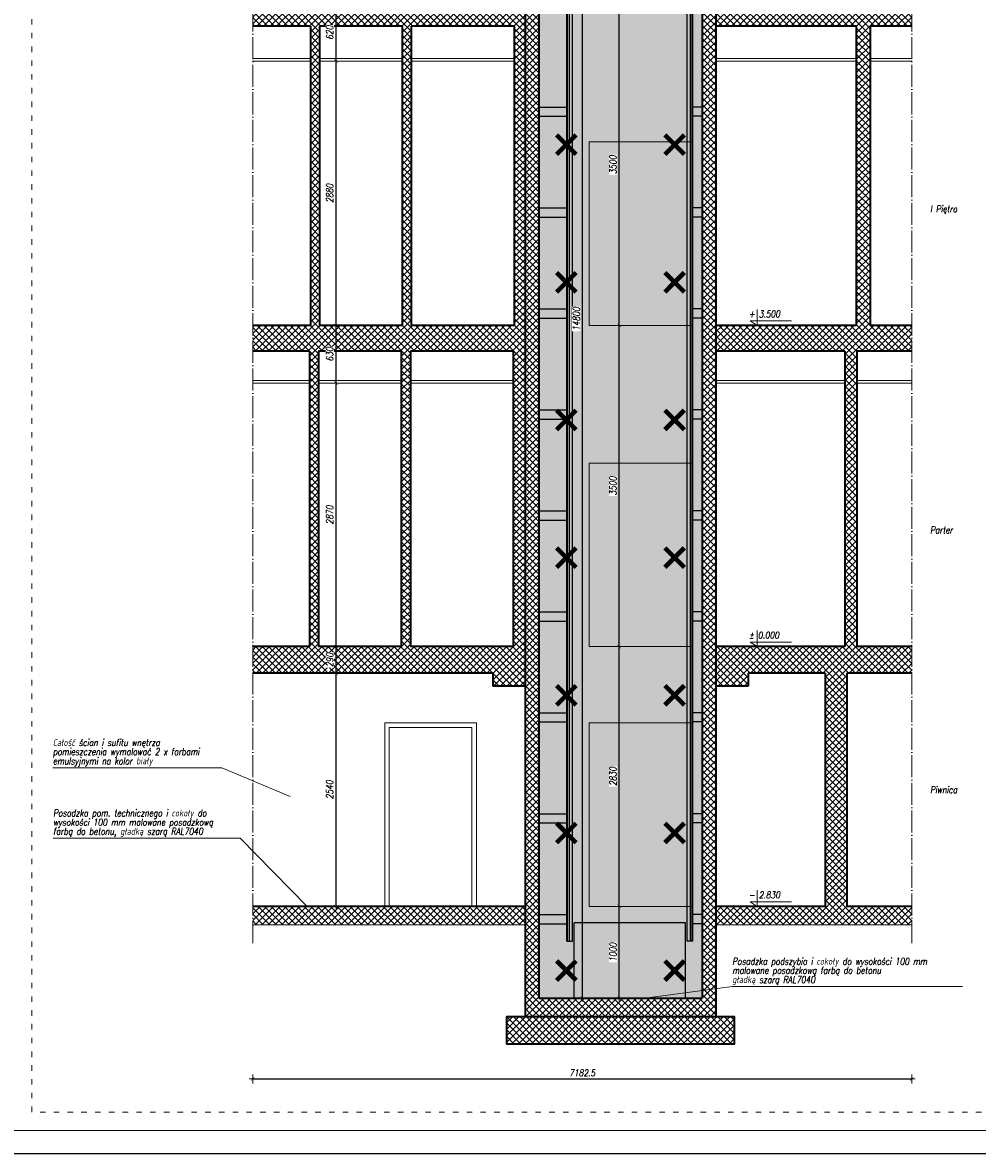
# Model space of a CAD drawing. Header units: millimetres. Extents: x 558 to 31258, y -5755 to 11028.
# Tile 56 of 58: x 29623 to 30664, y 8928 to 10160. Entities that reach past the tile are written whole.
import ezdxf
from ezdxf.enums import TextEntityAlignment as Align

# ---------------------------------------------------------------- set-up
doc = ezdxf.new("R2010")
doc.units = ezdxf.units.MM
doc.linetypes.add('ACAD_ISO03W100', pattern=[30, 12, -18])
doc.linetypes.add('ACAD_ISO04W100', pattern=[30, 24, -3, 0, -3])
doc.layers.add('K_Dzwig', color=10, linetype='Continuous')
for name, color, linetype, lineweight in [('K_Grube', 4, 'Continuous', 35), ('K_Kreskowanie', 8, 'Continuous', 5), ('K_Opis_zmienny', 2, 'Continuous', 13), ('K_Osie', 1, 'ACAD_ISO04W100', 5), ('K_Ramka', 7, 'Continuous', 18), ('K_Stolarka', 3, 'Continuous', 15), ('K_Widokowe', 6, 'Continuous', 13), ('K_Wyburzenia', 8, 'Continuous', 5), ('K_Wymiarowanie', 84, 'Continuous', 13)]:
    doc.layers.add(name, color=color, linetype=linetype, lineweight=lineweight)
doc.styles.add('Zwykły 50', font='romans.shx', dxfattribs={"width": 0.8, "oblique": 10, "height": 7.5})
doc.dimstyles.new('Skala_50', dxfattribs={"dimtxt": 7.5, "dimasz": 1, "dimexe": 1.25, "dimexo": 0.625, "dimgap": 3, "dimtad": 1, "dimdec": 1, "dimlfac": 10, "dimrnd": 0.5, "dimdsep": 46, "dimtxsty": 'Zwykły 50', "dimblk": 'Wymiar', "dimcen": 2.5, "dimse1": 1, "dimse2": 1, "dimazin": 0, "dimtfac": 1, "dimtdec": 1, "dimtix": 1, "dimtmove": 0, "dimatfit": 3, "dimfxl": 1, "dimtfill": 1, "dimarcsym": 0})
pattern_1 = [(45, (102.2885, 0), (-3.59210245, 3.59210245), []), (135, (102.2885, 0), (-3.59210245, -3.59210245), [])]

# ---------------------------------------------------------------- blocks, each defined once
blk = doc.blocks.new('gufy')
at = {"layer": 'K_Dzwig'}
for p, q in [((21631.2, -17478.6), (21631.2, -16075.5)), ((21632, -17478.6), (21632, -16075.5)), ((21634.1, -17478.6), (21634.1, -16075.5)), ((21637.4, -17478.6), (21637.4, -16075.5)), ((21762.6, -17478.6), (21762.6, -16075.5)), ((21766, -17478.6), (21766, -16075.5)), ((21768, -17478.6), (21768, -16075.5)), ((21768.8, -17478.6), (21768.8, -16075.5)), ((21600.8, -16569.5), (21631.2, -16569.5)), ((21778.8, -16569.5), (21768.8, -16569.5)), ((21600.8, -16579.6), (21631.2, -16579.6)), ((21778.8, -16579.6), (21768.8, -16579.6)), ((21600.8, -16679.5), (21631.2, -16679.5)), ((21778.8, -16679.5), (21768.8, -16679.5)), ((21600.8, -16689.6), (21631.2, -16689.6)), ((21778.8, -16689.6), (21768.8, -16689.6)), ((21600.8, -16789.5), (21631.2, -16789.5)), ((21778.8, -16789.5), (21768.8, -16789.5)), ((21600.8, -16799.6), (21631.2, -16799.6)), ((21778.8, -16799.6), (21768.8, -16799.6)), ((21600.8, -16899.5), (21631.2, -16899.5)), ((21778.8, -16899.5), (21768.8, -16899.5)), ((21600.8, -16909.6), (21631.2, -16909.6)), ((21778.8, -16909.6), (21768.8, -16909.6)), ((21600.8, -17009.5), (21631.2, -17009.5)), ((21778.8, -17009.5), (21768.8, -17009.5)), ((21600.8, -17019.6), (21631.2, -17019.6)), ((21778.8, -17019.6), (21768.8, -17019.6)), ((21600.8, -17119.5), (21631.2, -17119.5)), ((21778.8, -17119.5), (21768.8, -17119.5)), ((21600.8, -17129.6), (21631.2, -17129.6)), ((21778.8, -17129.6), (21768.8, -17129.6)), ((21600.8, -17229.5), (21631.2, -17229.5)), ((21778.8, -17229.5), (21768.8, -17229.5)), ((21600.8, -17239.6), (21631.2, -17239.6)), ((21778.8, -17239.6), (21768.8, -17239.6)), ((21600.8, -17339.5), (21631.2, -17339.5)), ((21778.8, -17339.5), (21768.8, -17339.5)), ((21600.8, -17349.6), (21631.2, -17349.6)), ((21778.8, -17349.6), (21768.8, -17349.6)), ((21600.8, -17449.5), (21631.2, -17449.5)), ((21760.6, -17458.5), (21639.4, -17458.5)), ((21639.4, -17540.5), (21639.4, -17458.5)), ((21760.6, -17540.5), (21760.6, -17458.5)), ((21778.8, -17449.5), (21768.8, -17449.5)), ((21600.8, -17459.6), (21631.2, -17459.6)), ((21778.8, -17459.6), (21768.8, -17459.6)), ((21631.2, -17478.6), (21637.4, -17478.6)), ((21768.8, -17478.6), (21762.6, -17478.6))]:
    blk.add_line(p, q, dxfattribs=at)
blk = doc.blocks.new('Wymiar')
for p, q in [((-3.8, 0), (3.8, 0)), ((0, -5), (0, 5))]:
    blk.add_line(p, q)
at = {"const_width": 0.5}
blk.add_lwpolyline([(-1.8, -1.8), (1.8, 1.8)], dxfattribs=at)
blk = doc.blocks.new('*D863')
at = {"layer": 'Defpoints', "color": 0}
for p in [(29964.6, 9451), (29973.9, 9451), (29973.9, 9197)]:
    blk.add_point(p, dxfattribs=at)
at = {"layer": 'K_Wymiarowanie', "color": 0, "lineweight": -2, "ltscale": 5}
blk.add_line((29964.6, 9198), (29964.6, 9450), dxfattribs=at)
at = {"layer": 'K_Wymiarowanie', "color": 0, "linetype": 'ByBlock', "lineweight": -2}
for p, rotation in [((29964.6, 9451), 90), ((29964.6, 9197), 270)]:
    blk.add_blockref('Wymiar', p, dxfattribs=dict(at, rotation=rotation))
at = {"layer": 'K_Wymiarowanie', "color": 0, "ltscale": 5, "insert": (29957.8, 9324), "char_height": 7.5, "attachment_point": 5, "rotation": 90, "style": 'Zwykły 50', "bg_fill": 3, "box_fill_scale": 1.1, "bg_fill_color": 256, "bg_fill_true_color": 13158600, "bg_fill_transparency": 0}
blk.add_mtext('2540', dxfattribs=at)
blk = doc.blocks.new('*D864')
at = {"layer": 'Defpoints', "color": 0}
for p in [(30233.2, 10577), (30245, 10577), (30253.5, 9097)]:
    blk.add_point(p, dxfattribs=at)
at = {"layer": 'K_Wymiarowanie', "color": 0, "lineweight": -2, "ltscale": 5}
blk.add_line((30233.2, 9098), (30233.2, 10576), dxfattribs=at)
at = {"layer": 'K_Wymiarowanie', "color": 0, "linetype": 'ByBlock', "lineweight": -2}
for p, rotation in [((30233.2, 10577), 90), ((30233.2, 9097), 270)]:
    blk.add_blockref('Wymiar', p, dxfattribs=dict(at, rotation=rotation))
at = {"layer": 'K_Wymiarowanie', "color": 0, "ltscale": 5, "insert": (30226.5, 9837), "char_height": 7.5, "attachment_point": 5, "rotation": 90, "style": 'Zwykły 50', "bg_fill": 3, "box_fill_scale": 1.1, "bg_fill_color": 256, "bg_fill_true_color": 13158600, "bg_fill_transparency": 0}
blk.add_mtext('14800', dxfattribs=at)
blk = doc.blocks.new('*D865')
at = {"layer": 'Defpoints', "color": 0}
for p in [(30273.3, 9197), (30291.8, 9197), (30291.8, 9097)]:
    blk.add_point(p, dxfattribs=at)
at = {"layer": 'K_Wymiarowanie', "color": 0, "lineweight": -2, "ltscale": 5}
blk.add_line((30273.3, 9098), (30273.3, 9196), dxfattribs=at)
at = {"layer": 'K_Wymiarowanie', "color": 0, "linetype": 'ByBlock', "lineweight": -2}
for p, rotation in [((30273.3, 9197), 90), ((30273.3, 9097), 270)]:
    blk.add_blockref('Wymiar', p, dxfattribs=dict(at, rotation=rotation))
at = {"layer": 'K_Wymiarowanie', "color": 0, "ltscale": 5, "insert": (30266.5, 9147), "char_height": 7.5, "attachment_point": 5, "rotation": 90, "style": 'Zwykły 50', "bg_fill": 3, "box_fill_scale": 1.1, "bg_fill_color": 256, "bg_fill_true_color": 13158600, "bg_fill_transparency": 0}
blk.add_mtext('1000', dxfattribs=at)
blk = doc.blocks.new('*D866')
at = {"layer": 'Defpoints', "color": 0}
for p in [(30273.3, 9480), (30297.2, 9480), (30291.8, 9197)]:
    blk.add_point(p, dxfattribs=at)
at = {"layer": 'K_Wymiarowanie', "color": 0, "lineweight": -2, "ltscale": 5}
blk.add_line((30273.3, 9198), (30273.3, 9479), dxfattribs=at)
at = {"layer": 'K_Wymiarowanie', "color": 0, "linetype": 'ByBlock', "lineweight": -2}
for p, rotation in [((30273.3, 9480), 90), ((30273.3, 9197), 270)]:
    blk.add_blockref('Wymiar', p, dxfattribs=dict(at, rotation=rotation))
at = {"layer": 'K_Wymiarowanie', "color": 0, "ltscale": 5, "insert": (30266.5, 9338.5), "char_height": 7.5, "attachment_point": 5, "rotation": 90, "style": 'Zwykły 50', "bg_fill": 3, "box_fill_scale": 1.1, "bg_fill_color": 256, "bg_fill_true_color": 13158600, "bg_fill_transparency": 0}
blk.add_mtext('2830', dxfattribs=at)
blk = doc.blocks.new('*D867')
at = {"layer": 'Defpoints', "color": 0}
for p in [(30273.3, 9830), (30302.4, 9830), (30297.2, 9480)]:
    blk.add_point(p, dxfattribs=at)
at = {"layer": 'K_Wymiarowanie', "color": 0, "lineweight": -2, "ltscale": 5}
blk.add_line((30273.3, 9481), (30273.3, 9829), dxfattribs=at)
at = {"layer": 'K_Wymiarowanie', "color": 0, "linetype": 'ByBlock', "lineweight": -2}
for p, rotation in [((30273.3, 9830), 90), ((30273.3, 9480), 270)]:
    blk.add_blockref('Wymiar', p, dxfattribs=dict(at, rotation=rotation))
at = {"layer": 'K_Wymiarowanie', "color": 0, "ltscale": 5, "insert": (30266.5, 9655), "char_height": 7.5, "attachment_point": 5, "rotation": 90, "style": 'Zwykły 50', "bg_fill": 3, "box_fill_scale": 1.1, "bg_fill_color": 256, "bg_fill_true_color": 13158600, "bg_fill_transparency": 0}
blk.add_mtext('3500', dxfattribs=at)
blk = doc.blocks.new('*D868')
at = {"layer": 'Defpoints', "color": 0}
for p in [(30273.3, 10180), (30291, 10180), (30302.4, 9830)]:
    blk.add_point(p, dxfattribs=at)
at = {"layer": 'K_Wymiarowanie', "color": 0, "lineweight": -2, "ltscale": 5}
blk.add_line((30273.3, 9831), (30273.3, 10179), dxfattribs=at)
at = {"layer": 'K_Wymiarowanie', "color": 0, "linetype": 'ByBlock', "lineweight": -2}
for p, rotation in [((30273.3, 10180), 90), ((30273.3, 9830), 270)]:
    blk.add_blockref('Wymiar', p, dxfattribs=dict(at, rotation=rotation))
at = {"layer": 'K_Wymiarowanie', "color": 0, "ltscale": 5, "insert": (30266.5, 10005), "char_height": 7.5, "attachment_point": 5, "rotation": 90, "style": 'Zwykły 50', "bg_fill": 3, "box_fill_scale": 1.1, "bg_fill_color": 256, "bg_fill_true_color": 13158600, "bg_fill_transparency": 0}
blk.add_mtext('3500', dxfattribs=at)
blk = doc.blocks.new('*D870')
at = {"layer": 'Defpoints', "color": 0}
for p in [(29964.6, 9480), (29998.6, 9480), (29973.9, 9451)]:
    blk.add_point(p, dxfattribs=at)
at = {"layer": 'K_Wymiarowanie', "color": 0, "lineweight": -2, "ltscale": 5}
blk.add_line((29964.6, 9452), (29964.6, 9479), dxfattribs=at)
at = {"layer": 'K_Wymiarowanie', "color": 0, "linetype": 'ByBlock', "lineweight": -2}
for p, rotation in [((29964.6, 9480), 90), ((29964.6, 9451), 270)]:
    blk.add_blockref('Wymiar', p, dxfattribs=dict(at, rotation=rotation))
at = {"layer": 'K_Wymiarowanie', "color": 0, "ltscale": 5, "insert": (29957.8, 9465.5), "char_height": 7.5, "attachment_point": 5, "rotation": 90, "style": 'Zwykły 50', "bg_fill": 3, "box_fill_scale": 1.1, "bg_fill_color": 256, "bg_fill_true_color": 13158600, "bg_fill_transparency": 0}
blk.add_mtext('290', dxfattribs=at)
blk = doc.blocks.new('*D871')
at = {"layer": 'Defpoints', "color": 0}
for p in [(29964.6, 9767), (30016.1, 9767), (29998.6, 9480)]:
    blk.add_point(p, dxfattribs=at)
at = {"layer": 'K_Wymiarowanie', "color": 0, "lineweight": -2, "ltscale": 5}
blk.add_line((29964.6, 9481), (29964.6, 9766), dxfattribs=at)
at = {"layer": 'K_Wymiarowanie', "color": 0, "linetype": 'ByBlock', "lineweight": -2}
for p, rotation in [((29964.6, 9767), 90), ((29964.6, 9480), 270)]:
    blk.add_blockref('Wymiar', p, dxfattribs=dict(at, rotation=rotation))
at = {"layer": 'K_Wymiarowanie', "color": 0, "ltscale": 5, "insert": (29957.8, 9623.5), "char_height": 7.5, "attachment_point": 5, "rotation": 90, "style": 'Zwykły 50', "bg_fill": 3, "box_fill_scale": 1.1, "bg_fill_color": 256, "bg_fill_true_color": 13158600, "bg_fill_transparency": 0}
blk.add_mtext('2870', dxfattribs=at)
blk = doc.blocks.new('*D872')
at = {"layer": 'Defpoints', "color": 0}
for p in [(29964.6, 9830), (30016.1, 9830), (30016.1, 9767)]:
    blk.add_point(p, dxfattribs=at)
at = {"layer": 'K_Wymiarowanie', "color": 0, "lineweight": -2, "ltscale": 5}
blk.add_line((29964.6, 9768), (29964.6, 9829), dxfattribs=at)
at = {"layer": 'K_Wymiarowanie', "color": 0, "linetype": 'ByBlock', "lineweight": -2}
for p, rotation in [((29964.6, 9830), 90), ((29964.6, 9767), 270)]:
    blk.add_blockref('Wymiar', p, dxfattribs=dict(at, rotation=rotation))
at = {"layer": 'K_Wymiarowanie', "color": 0, "ltscale": 5, "insert": (29957.8, 9798.5), "char_height": 7.5, "attachment_point": 5, "rotation": 90, "style": 'Zwykły 50', "bg_fill": 3, "box_fill_scale": 1.1, "bg_fill_color": 256, "bg_fill_true_color": 13158600, "bg_fill_transparency": 0}
blk.add_mtext('630', dxfattribs=at)
blk = doc.blocks.new('*D873')
at = {"layer": 'Defpoints', "color": 0}
for p in [(29964.6, 10118), (30008.3, 10118), (30016.1, 9830)]:
    blk.add_point(p, dxfattribs=at)
at = {"layer": 'K_Wymiarowanie', "color": 0, "lineweight": -2, "ltscale": 5}
blk.add_line((29964.6, 9831), (29964.6, 10117), dxfattribs=at)
at = {"layer": 'K_Wymiarowanie', "color": 0, "linetype": 'ByBlock', "lineweight": -2}
for p, rotation in [((29964.6, 10118), 90), ((29964.6, 9830), 270)]:
    blk.add_blockref('Wymiar', p, dxfattribs=dict(at, rotation=rotation))
at = {"layer": 'K_Wymiarowanie', "color": 0, "ltscale": 5, "insert": (29957.8, 9974), "char_height": 7.5, "attachment_point": 5, "rotation": 90, "style": 'Zwykły 50', "bg_fill": 3, "box_fill_scale": 1.1, "bg_fill_color": 256, "bg_fill_true_color": 13158600, "bg_fill_transparency": 0}
blk.add_mtext('2880', dxfattribs=at)
blk = doc.blocks.new('*D874')
at = {"layer": 'Defpoints', "color": 0}
for p in [(29964.6, 10180), (30014.3, 10180), (30008.3, 10118)]:
    blk.add_point(p, dxfattribs=at)
at = {"layer": 'K_Wymiarowanie', "color": 0, "lineweight": -2, "ltscale": 5}
blk.add_line((29964.6, 10119), (29964.6, 10179), dxfattribs=at)
at = {"layer": 'K_Wymiarowanie', "color": 0, "linetype": 'ByBlock', "lineweight": -2}
for p, rotation in [((29964.6, 10180), 90), ((29964.6, 10118), 270)]:
    blk.add_blockref('Wymiar', p, dxfattribs=dict(at, rotation=rotation))
at = {"layer": 'K_Wymiarowanie', "color": 0, "ltscale": 5, "insert": (29957.8, 10149), "char_height": 7.5, "attachment_point": 5, "rotation": 90, "style": 'Zwykły 50', "bg_fill": 3, "box_fill_scale": 1.1, "bg_fill_color": 256, "bg_fill_true_color": 13158600, "bg_fill_transparency": 0}
blk.add_mtext('620', dxfattribs=at)
blk = doc.blocks.new('*D878')
at = {"layer": 'Defpoints', "color": 0}
for p in [(29873.9, 9157), (30592.1, 9157), (30592.1, 9008.9)]:
    blk.add_point(p, dxfattribs=at)
at = {"layer": 'K_Wymiarowanie', "color": 0, "lineweight": -2, "ltscale": 5}
blk.add_line((29874.9, 9008.9), (30591.1, 9008.9), dxfattribs=at)
at = {"layer": 'K_Wymiarowanie', "color": 0, "linetype": 'ByBlock', "lineweight": -2, "rotation": 180}
blk.add_blockref('Wymiar', (29873.9, 9008.9), dxfattribs=at)
at = {"layer": 'K_Wymiarowanie', "color": 0, "linetype": 'ByBlock', "lineweight": -2}
blk.add_blockref('Wymiar', (30592.1, 9008.9), dxfattribs=at)
at = {"layer": 'K_Wymiarowanie', "color": 0, "ltscale": 5, "insert": (30233, 9015.6), "char_height": 7.5, "attachment_point": 5, "style": 'Zwykły 50', "bg_fill": 3, "box_fill_scale": 1.1, "bg_fill_color": 256, "bg_fill_true_color": 13158600, "bg_fill_transparency": 0}
blk.add_mtext('7182.5', dxfattribs=at)

msp = doc.modelspace()

# ---------------------------------------------------------------- hatches: boundary and pattern name
at = {"layer": 'K_Kreskowanie', "ltscale": 5}
h = msp.add_hatch(dxfattribs=at)
h.set_pattern_fill('ANSI37', color=256, scale=1.6)
h.set_pattern_definition(pattern_1)
h.paths.add_polyline_path([(30378.679, 10594.004), (30170.679, 10594.004), (30170.679, 9077.004), (30378.679, 9077.004), (30378.679, 10594.004)], is_closed=False)
h.paths.add_polyline_path([(30363.679, 9097.004), (30185.679, 9097.004), (30185.679, 10577.004), (30363.679, 10577.004), (30363.679, 9097.004)], is_closed=False, flags=16)
h.paths.add_polyline_path([(30240.679, 9830.004), (30240.679, 10030.004), (30353.679, 10030.004), (30353.679, 9830.004), (30240.679, 9830.004)], is_closed=False, flags=0)
h.paths.add_polyline_path([(30240.679, 9480.004), (30240.679, 9680.004), (30353.679, 9680.004), (30353.679, 9480.004), (30240.679, 9480.004)], is_closed=False, flags=0)
h.paths.add_polyline_path([(30353.679, 10380.004), (30353.679, 10180.004), (30240.679, 10180.004), (30240.679, 10380.004), (30353.679, 10380.004)], is_closed=False, flags=0)
h.paths.add_polyline_path([(30353.679, 9397.004), (30353.679, 9197.004), (30240.679, 9197.004), (30240.679, 9397.004), (30353.679, 9397.004)], is_closed=False, flags=0)
h = msp.add_hatch(dxfattribs=at)
h.set_pattern_fill('ANSI37', color=256, scale=1.6)
h.set_pattern_definition(pattern_1)
h.paths.add_polyline_path([(30170.679, 10527.004), (29873.89, 10527.004), (29873.89, 10507.004), (29936.679, 10507.004), (29936.679, 10180.004), (29873.89, 10180.004), (29873.89, 10156.004), (29936.679, 10156.004), (29936.679, 9830.004), (29873.89, 9830.004), (29873.89, 9802.004), (29935.679, 9802.004), (29935.679, 9480.004), (29873.89, 9480.004), (29873.89, 9451.004), (30135.679, 9451.004), (30135.679, 9437.004), (30170.679, 9437.004), (30170.679, 10527.004)], is_closed=False)
h.paths.add_polyline_path([(30036.679, 10180.004), (29946.679, 10180.004), (29946.679, 10507.004), (30036.679, 10507.004), (30036.679, 10180.004)], is_closed=False, flags=16)
h.paths.add_polyline_path([(30158.679, 10180.004), (30046.679, 10180.004), (30046.679, 10507.004), (30158.679, 10507.004), (30158.679, 10180.004)], is_closed=False, flags=16)
h.paths.add_polyline_path([(30036.679, 9830.004), (29946.679, 9830.004), (29946.679, 10156.004), (30036.679, 10156.004), (30036.679, 9830.004)], is_closed=False, flags=16)
h.paths.add_polyline_path([(30158.679, 9830.004), (30046.679, 9830.004), (30046.679, 10156.004), (30158.679, 10156.004), (30158.679, 9830.004)], is_closed=False, flags=16)
h.paths.add_polyline_path([(30045.679, 9802.004), (30157.679, 9802.004), (30157.679, 9480.004), (30045.679, 9480.004), (30045.679, 9802.004)], is_closed=False, flags=16)
h.paths.add_polyline_path([(29945.679, 9802.004), (30035.679, 9802.004), (30035.679, 9480.004), (29945.679, 9480.004), (29945.679, 9802.004)], is_closed=False, flags=16)
h = msp.add_hatch(dxfattribs=at)
h.set_pattern_fill('ANSI37', color=256, scale=1.6)
h.set_pattern_definition(pattern_1)
h.paths.add_polyline_path([(30592.15, 9177.004), (30592.15, 9197.004), (30521.495, 9197.004), (30521.495, 9451.004), (30592.15, 9451.004), (30592.15, 9480.004), (30532.306, 9480.004), (30532.306, 9802.004), (30592.15, 9802.004), (30592.15, 9830.004), (30546.834, 9830.004), (30546.834, 10156.004), (30592.15, 10156.004), (30592.15, 10180.004), (30378.679, 10180.004), (30378.679, 10156.004), (30531.679, 10156.004), (30531.679, 9830.004), (30378.679, 9830.004), (30378.679, 9802.004), (30519.199, 9802.004), (30519.199, 9480.004), (30378.679, 9480.004), (30378.679, 9437.004), (30413.679, 9437.004), (30413.679, 9451.004), (30497.679, 9451.004), (30497.679, 9197.004), (30378.679, 9197.004), (30378.679, 9177.004), (30592.15, 9177.004)], is_closed=False)
h = msp.add_hatch(dxfattribs=at)
h.set_pattern_fill('ANSI37', color=256, scale=1.6)
h.set_pattern_definition(pattern_1)
h.paths.add_polyline_path([(29873.89, 9197.004), (29873.89, 9177.004), (30170.679, 9177.004), (30170.679, 9197.004), (29873.89, 9197.004)], is_closed=False)
h = msp.add_hatch(dxfattribs=at)
h.set_pattern_fill('ANSI37', color=256, scale=1.6)
h.set_pattern_definition(pattern_1)
h.paths.add_polyline_path([(30150.679, 9077.004), (30150.679, 9047.004), (30398.679, 9047.004), (30398.679, 9077.004), (30150.679, 9077.004)], is_closed=False)
at = {"layer": 'K_Wyburzenia'}
h = msp.add_hatch(dxfattribs=at)
h.set_pattern_fill('AR-CONC', color=256, scale=0.05)
h.set_pattern_definition([(50, (22945.816, 12065.275), (9.1092334, -0.796954), [0.9525, -10.4775]), (355, (22945.816, 12065.275), (-1.762171, 9.552842), [0.762, -8.382029]), (100.45144, (22946.575, 12065.209), (7.347062, 8.755888), [0.8095, -8.904512]), (46.1842, (22945.816, 12067.815), (13.553952, -2.102116), [1.42875, -15.71625]), (96.63556, (22946.946, 12067.64), (11.870207, 12.371306), [1.21425, -13.35678]), (351.18415, (22945.816, 12067.815), (11.870207, 12.371306), [1.142998, -12.572987]), (21, (22947.086, 12067.18), (7.5807196, -5.11326), [0.9525, -10.4775]), (326, (22947.086, 12067.18), (3.090101, 9.209398), [0.762, -8.382]), (71.45145, (22947.718, 12066.754), (10.670821, 4.096138), [0.8095, -8.904497]), (37.5, (22945.816, 12065.2752), (0.1544302, 4.227752), [0, -8.2804, 0, -8.509, 0, -8.41375]), (7.5, (22945.816, 12065.275), (3.340983, 5.0090287), [0, -4.8514, 0, -8.0899, 0, -3.20675]), (327.5, (22942.984, 12065.2752), (6.7795298, -0.2864372), [0, -3.175, 0, -9.906, 0, -13.1445]), (317.5, (22941.714, 12065.275), (7.406459, 1.2713246), [0, -4.1275, 0, -6.5786, 0, -9.3345])])
h.paths.add_polyline_path([(30185.679, 10577.004), (30185.679, 9097.004), (30363.679, 9097.004), (30363.679, 10577.004), (30185.679, 10577.004)], is_closed=False)

# ---------------------------------------------------------------- linework, layer by layer
at = {"layer": 'K_Grube', "ltscale": 5}
for p, q in [((30185.679, 10577.004), (30185.679, 9830.004)), ((30363.679, 10577.004), (30363.679, 9830.004)), ((30170.679, 10180.004), (30170.679, 9830.004)), ((30378.679, 10180.004), (30378.679, 9830.004)), ((29936.679, 10156.004), (29873.89, 10156.004)), ((29936.679, 10156.004), (29936.679, 9830.004)), ((29946.679, 10156.004), (29946.679, 9830.004)), ((30036.679, 10156.004), (29946.679, 10156.004)), ((30036.679, 10156.004), (30036.679, 9830.004)), ((30158.679, 10156.004), (30046.679, 10156.004)), ((30046.679, 10156.004), (30046.679, 9830.004)), ((30158.679, 10156.004), (30158.679, 9830.004)), ((30531.679, 10156.004), (30378.679, 10156.004)), ((30531.679, 10156.004), (30531.679, 9830.004)), ((30592.15, 10156.004), (30546.834, 10156.004)), ((30546.834, 10156.004), (30546.834, 9830.004)), ((29936.679, 9830.004), (29873.89, 9830.004)), ((30036.679, 9830.004), (29946.679, 9830.004)), ((30158.679, 9830.004), (30046.679, 9830.004)), ((30170.679, 9830.004), (30170.679, 9480.004)), ((30185.679, 9830.004), (30185.679, 9480.004)), ((30363.679, 9830.004), (30363.679, 9480.004)), ((30378.679, 9830.004), (30378.679, 9480.004)), ((30531.679, 9830.004), (30378.679, 9830.004)), ((30592.15, 9830.004), (30546.834, 9830.004)), ((29935.679, 9802.004), (29873.89, 9802.004)), ((29935.679, 9802.004), (29935.679, 9480.004)), ((29945.679, 9802.004), (29945.679, 9480.004)), ((30035.679, 9802.004), (29945.679, 9802.004)), ((30035.679, 9802.004), (30035.679, 9480.004)), ((30157.679, 9802.004), (30045.679, 9802.004)), ((30045.679, 9802.004), (30045.679, 9480.004)), ((30157.679, 9802.004), (30157.679, 9480.004)), ((30519.199, 9802.004), (30378.679, 9802.004)), ((30519.199, 9802.004), (30519.199, 9480.004)), ((30592.15, 9802.004), (30532.306, 9802.004)), ((30532.306, 9802.004), (30532.306, 9480.004)), ((29935.679, 9480.004), (29873.89, 9480.004)), ((30035.679, 9480.004), (29945.679, 9480.004)), ((30157.679, 9480.004), (30045.679, 9480.004)), ((30170.679, 9480.004), (30170.679, 9077.004)), ((30185.679, 9480.004), (30185.679, 9097.004)), ((30363.679, 9480.004), (30363.679, 9097.004)), ((30378.679, 9480.004), (30378.679, 9077.004)), ((30519.199, 9480.004), (30378.679, 9480.004)), ((30592.15, 9480.004), (30532.306, 9480.004)), ((30135.679, 9451.004), (29873.89, 9451.004)), ((30135.679, 9451.004), (30135.679, 9437.004)), ((30413.679, 9451.004), (30413.679, 9437.004)), ((30497.679, 9451.004), (30413.679, 9451.004)), ((30497.679, 9451.004), (30497.679, 9197.004)), ((30592.15, 9451.004), (30521.495, 9451.004)), ((30521.495, 9451.004), (30521.495, 9197.004)), ((30170.679, 9437.004), (30135.679, 9437.004)), ((30413.679, 9437.004), (30378.679, 9437.004)), ((30170.679, 9197.004), (29873.89, 9197.004)), ((30497.679, 9197.004), (30378.679, 9197.004)), ((30592.15, 9197.004), (30521.495, 9197.004)), ((30185.679, 9097.004), (30363.679, 9097.004))]:
    msp.add_line(p, q, dxfattribs=at)
msp.add_lwpolyline([(30378.679, 9077.004), (30398.679, 9077.004), (30398.679, 9047.004), (30150.679, 9047.004), (30150.679, 9077.004), (30378.679, 9077.004)], dxfattribs=at)
at = {"layer": 'K_Kreskowanie', "ltscale": 5}
for p, q in [((30170.679, 9177.004), (29873.89, 9177.004)), ((30170.679, 9177.004), (29873.89, 9177.004)), ((30592.15, 9177.004), (30378.679, 9177.004)), ((30592.15, 9177.004), (30378.679, 9177.004))]:
    msp.add_line(p, q, dxfattribs=at)
at = {"layer": 'K_Opis_zmienny'}
for p, q in [((30423.598, 9847.504), (30423.598, 9830.004)), ((30416.098, 9835.004), (30461.098, 9835.004)), ((30423.598, 9830.004), (30416.098, 9835.004)), ((30423.598, 9497.504), (30423.598, 9480.004)), ((30416.098, 9485.004), (30461.098, 9485.004)), ((30423.598, 9480.004), (30416.098, 9485.004)), ((29656.031, 9347.989), (29840.151, 9347.989)), ((29840.151, 9347.989), (29914.55, 9316.797)), ((29656.303, 9271.196), (29860.283, 9271.196)), ((29860.283, 9271.196), (29933.218, 9197.004)), ((30423.598, 9214.504), (30423.598, 9197.004)), ((30416.098, 9202.004), (30461.098, 9202.004)), ((30423.598, 9197.004), (30416.098, 9202.004)), ((30301.502, 9097.004), (30396.49, 9109.693)), ((30396.49, 9109.693), (30647.332, 9109.693))]:
    msp.add_line(p, q, dxfattribs=at)
at = {"layer": 'K_Osie'}
for p, q in [((30592.15, 9157.004), (30592.15, 10775.837)), ((29873.89, 9157.004), (29873.89, 10706.286))]:
    msp.add_line(p, q, dxfattribs=at)
at = {"layer": 'K_Stolarka', "ltscale": 5}
for p, q in [((30017.679, 9397.004), (30017.679, 9197.004)), ((30117.679, 9397.004), (30017.679, 9397.004)), ((30112.679, 9392.004), (30022.679, 9392.004)), ((30022.679, 9392.004), (30022.679, 9197.004)), ((30112.679, 9392.004), (30112.679, 9197.004)), ((30117.679, 9397.004), (30117.679, 9197.004))]:
    msp.add_line(p, q, dxfattribs=at)
at = {"layer": 'K_Widokowe', "ltscale": 5}
for p, q in [((29936.679, 10121.004), (29873.89, 10121.004)), ((29936.679, 10118.004), (29873.89, 10118.004)), ((30036.679, 10121.004), (29946.679, 10121.004)), ((30036.679, 10118.004), (29946.679, 10118.004)), ((30158.679, 10121.004), (30046.679, 10121.004)), ((30158.679, 10118.004), (30046.679, 10118.004)), ((30531.679, 10121.004), (30378.679, 10121.004)), ((30531.679, 10118.004), (30378.679, 10118.004)), ((30592.15, 10121.004), (30546.834, 10121.004)), ((30592.15, 10118.004), (30546.834, 10118.004)), ((29935.679, 9770.004), (29873.89, 9770.004)), ((29935.679, 9767.004), (29873.89, 9767.004)), ((30035.679, 9770.004), (29945.679, 9770.004)), ((30035.679, 9767.004), (29945.679, 9767.004)), ((30157.679, 9770.004), (30045.679, 9770.004)), ((30157.679, 9767.004), (30045.679, 9767.004)), ((30519.199, 9770.004), (30378.679, 9770.004)), ((30519.199, 9767.004), (30378.679, 9767.004)), ((30592.15, 9770.004), (30532.535, 9770.004)), ((30592.15, 9767.004), (30532.554, 9767.004))]:
    msp.add_line(p, q, dxfattribs=at)
at = {"layer": 'K_Widokowe', "color": 10, "ltscale": 5}
for p, q in [((30240.679, 10030.004), (30240.679, 9830.004)), ((30353.679, 10030.004), (30240.679, 10030.004)), ((30353.679, 10030.004), (30353.679, 9830.004)), ((30353.679, 9830.004), (30240.679, 9830.004)), ((30240.679, 9680.004), (30240.679, 9480.004)), ((30353.679, 9680.004), (30240.679, 9680.004)), ((30353.679, 9680.004), (30353.679, 9480.004)), ((30353.679, 9480.004), (30240.679, 9480.004)), ((30240.679, 9397.004), (30240.679, 9197.004)), ((30353.679, 9397.004), (30240.679, 9397.004)), ((30353.679, 9397.004), (30353.679, 9197.004)), ((30353.679, 9197.004), (30240.679, 9197.004))]:
    msp.add_line(p, q, dxfattribs=at)
at = {"layer": 'K_Wyburzenia', "color": 9, "const_width": 5}
for points in [[(30323.072, 10037.611), (30344.285, 10016.398)], [(30344.285, 10037.611), (30323.072, 10016.398)], [(30323.072, 9887.611), (30344.285, 9866.398)], [(30344.285, 9887.611), (30323.072, 9866.398)], [(30323.072, 9737.611), (30344.285, 9716.398)], [(30344.285, 9737.611), (30323.072, 9716.398)], [(30323.072, 9587.611), (30344.285, 9566.398)], [(30344.285, 9587.611), (30323.072, 9566.398)], [(30323.072, 9437.611), (30344.285, 9416.398)], [(30344.285, 9437.611), (30323.072, 9416.398)], [(30323.072, 9287.611), (30344.285, 9266.398)], [(30344.285, 9287.611), (30323.072, 9266.398)], [(30323.072, 9137.611), (30344.285, 9116.398)], [(30344.285, 9137.611), (30323.072, 9116.398)]]:
    msp.add_lwpolyline(points, dxfattribs=at)

# ---------------------------------------------------------------- block references
at = {"layer": 'K_Wymiarowanie'}
msp.add_blockref('gufy', (8584.854, 26637.497), dxfattribs=at)

# ---------------------------------------------------------------- texts
at = {"layer": 'K_Opis_zmienny', "style": 'Zwykły 50', "oblique": 10, "width": 0.8}
for s, p in [('I Piętro', (30612.15, 9957.004)), ('+ 3.500', (30414.598, 9842.504)), ('Parter', (30612.15, 9607.004)), ('%%p 0.000', (30414.598, 9492.504)), ('Całość ścian i sufitu wnętrza', (29656.031, 9375.489)), ('pomieszczenia wymalować 2 x farbami', (29656.031, 9365.489)), ('emulsyjnymi na kolor biały', (29656.031, 9355.489)), ('Piwnica', (30612.15, 9324.004)), ('Posadzka pom. technicznego i cokoły do', (29656.303, 9298.696)), ('wysokości 100 mm malowane posadzkową', (29656.303, 9288.696)), ('farbą do betonu, gładką szarą RAL7040', (29656.303, 9278.696)), ('- 2.830', (30414.598, 9209.504)), ('Posadzka podszybia i cokoły do wysokości 100 mm', (30396.49, 9137.193)), ('malowane posadzkową farbą do betonu', (30396.49, 9127.193)), ('gładką szarą RAL7040', (30396.49, 9117.193))]:
    msp.add_text(s, height=7.5, dxfattribs=at).set_placement(p, align=Align.MIDDLE_LEFT)

# ---------------------------------------------------------------- next in the draw order: dimensions: what is measured, and where the dimension line sits
at = {"layer": 'K_Wymiarowanie', "ltscale": 5}
for base, p1, p2, picture, middle in [((30233.228, 10577.004), (30253.517, 9097.004), (30245.012, 10577.004), '*D864', (30226.478, 9837.004)), ((29964.581, 9451.004), (29973.89, 9197.004), (29973.89, 9451.004), '*D863', (29957.831, 9324.004)), ((30273.283, 9197.004), (30291.801, 9097.004), (30291.801, 9197.004), '*D865', (30266.533, 9147.004))]:
    dim = msp.add_linear_dim(base=base, p1=p1, p2=p2, angle=90, dimstyle='Skala_50', dxfattribs=at)
    dim.commit()
    dim.dimension.update_dxf_attribs({"geometry": picture, "text_midpoint": middle})

# ---------------------------------------------------------------- next in the draw order: linework, layer by layer
at = {"layer": 'K_Wyburzenia', "color": 9, "const_width": 5}
for points in [[(30205.072, 10037.611), (30226.285, 10016.398)], [(30226.285, 10037.611), (30205.072, 10016.398)], [(30205.072, 9887.611), (30226.285, 9866.398)], [(30226.285, 9887.611), (30205.072, 9866.398)], [(30205.072, 9737.611), (30226.285, 9716.398)], [(30226.285, 9737.611), (30205.072, 9716.398)], [(30205.072, 9587.611), (30226.285, 9566.398)], [(30226.285, 9587.611), (30205.072, 9566.398)], [(30205.072, 9437.611), (30226.285, 9416.398)], [(30226.285, 9437.611), (30205.072, 9416.398)], [(30205.072, 9287.611), (30226.285, 9266.398)], [(30226.285, 9287.611), (30205.072, 9266.398)], [(30205.072, 9137.611), (30226.285, 9116.398)], [(30226.285, 9137.611), (30205.072, 9116.398)]]:
    msp.add_lwpolyline(points, dxfattribs=at)

# ---------------------------------------------------------------- next in the draw order: dimensions: what is measured, and where the dimension line sits
at = {"layer": 'K_Wymiarowanie', "ltscale": 5}
for base, p1, p2, picture, middle in [((29964.581, 9480.004), (29973.89, 9451.004), (29998.611, 9480.004), '*D870', (29957.831, 9465.504)), ((30273.283, 9480.004), (30291.801, 9197.004), (30297.179, 9480.004), '*D866', (30266.533, 9338.504))]:
    dim = msp.add_linear_dim(base=base, p1=p1, p2=p2, angle=90, dimstyle='Skala_50', override={"dimtmove": 1}, dxfattribs=at)
    dim.commit()
    dim.dimension.update_dxf_attribs({"geometry": picture, "text_midpoint": middle})

# ---------------------------------------------------------------- next in the draw order: dimensions: what is measured, and where the dimension line sits
for base, p1, p2, picture, middle in [((30273.283, 9830.004), (30297.179, 9480.004), (30302.393, 9830.004), '*D867', (30266.533, 9655.004)), ((29964.581, 9767.004), (29998.611, 9480.004), (30016.147, 9767.004), '*D871', (29957.831, 9623.504))]:
    dim = msp.add_linear_dim(base=base, p1=p1, p2=p2, angle=90, dimstyle='Skala_50', override={"dimtmove": 1}, dxfattribs=at)
    dim.commit()
    dim.dimension.update_dxf_attribs({"geometry": picture, "text_midpoint": middle})

# ---------------------------------------------------------------- next in the draw order: dimensions: what is measured, and where the dimension line sits
for base, p1, p2, picture, middle in [((30273.283, 10180.004), (30302.393, 9830.004), (30291.024, 10180.004), '*D868', (30266.533, 10005.004)), ((29964.581, 9830.004), (30016.147, 9767.004), (30016.147, 9830.004), '*D872', (29957.831, 9798.504))]:
    dim = msp.add_linear_dim(base=base, p1=p1, p2=p2, angle=90, dimstyle='Skala_50', override={"dimtmove": 1}, dxfattribs=at)
    dim.commit()
    dim.dimension.update_dxf_attribs({"geometry": picture, "text_midpoint": middle})

# ---------------------------------------------------------------- next in the draw order: dimensions: what is measured, and where the dimension line sits
dim = msp.add_linear_dim(base=(29964.581, 10118.004), p1=(30016.147, 9830.004), p2=(30008.286, 10118.004), angle=90, dimstyle='Skala_50', override={"dimtmove": 1}, dxfattribs=at)
dim.commit()
dim.dimension.update_dxf_attribs({"geometry": '*D873', "text_midpoint": (29957.831, 9974.004)})

# ---------------------------------------------------------------- next in the draw order: dimensions: what is measured, and where the dimension line sits
dim = msp.add_linear_dim(base=(29964.581, 10180.004), p1=(30008.286, 10118.004), p2=(30014.332, 10180.004), angle=90, dimstyle='Skala_50', override={"dimtmove": 1}, dxfattribs=at)
dim.commit()
dim.dimension.update_dxf_attribs({"geometry": '*D874', "text_midpoint": (29957.831, 10149.004)})

# ---------------------------------------------------------------- next in the draw order: linework, layer by layer
at = {"layer": 'Defpoints'}
msp.add_lwpolyline([(28288.02, 8927.836), (31258.02, 8927.836), (31258.02, 11027.836), (28288.02, 11027.836)], close=True, dxfattribs=at)
at = {"layer": 'K_Opis_zmienny', "linetype": 'ACAD_ISO03W100', "ltscale": 0.5}
msp.add_lwpolyline([(29633.02, 10982.836), (30833.02, 10982.836), (30833.02, 8972.836), (29633.02, 8972.836)], close=True, dxfattribs=at)
at = {"layer": 'K_Ramka'}
msp.add_lwpolyline([(28313.02, 8952.836), (31233.02, 8952.836), (31233.02, 11002.836), (28313.02, 11002.836)], close=True, dxfattribs=at)

# ---------------------------------------------------------------- next in the draw order: dimensions: what is measured, and where the dimension line sits
at = {"layer": 'K_Wymiarowanie', "ltscale": 5}
dim = msp.add_linear_dim(base=(30592.15, 9008.873), p1=(29873.89, 9157.004), p2=(30592.15, 9157.004), dimstyle='Skala_50', dxfattribs=at)
dim.commit()
dim.dimension.update_dxf_attribs({"geometry": '*D878', "text_midpoint": (30233.02, 9015.623)})

doc.saveas('drawing.dxf')
